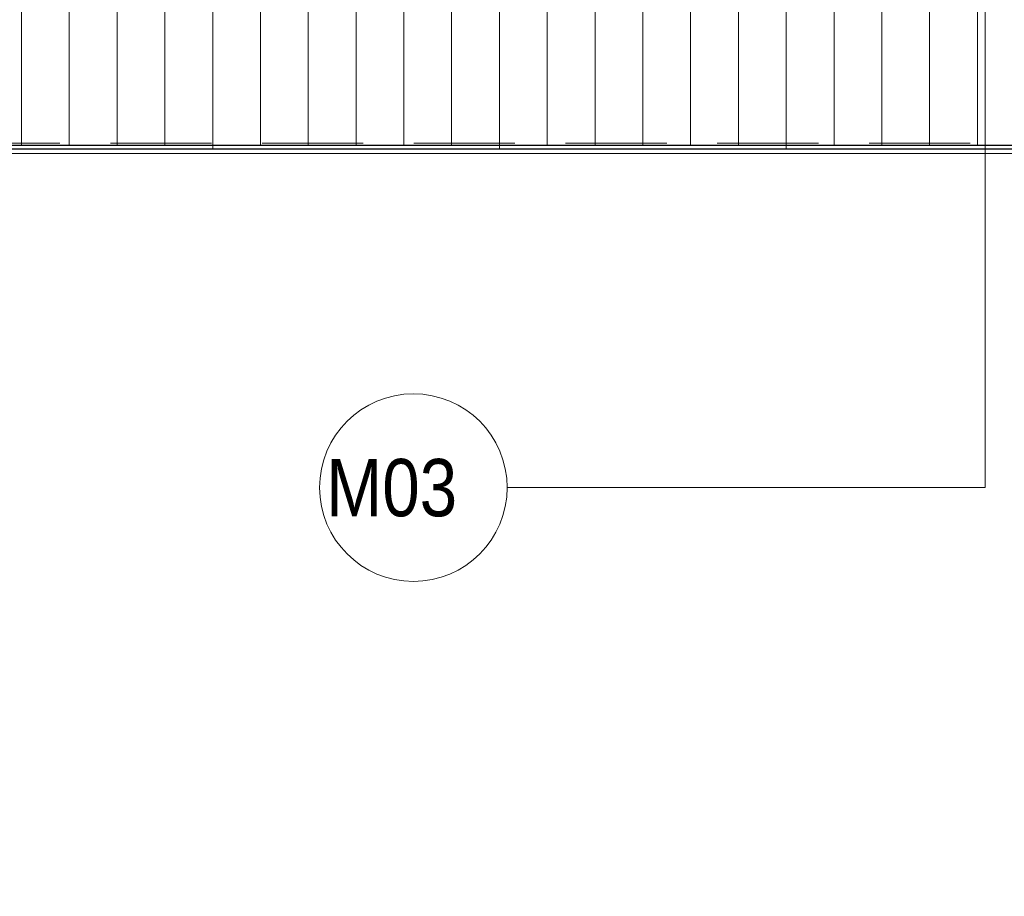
# Model space of a CAD drawing. Header units: millimetres. Extents: x -65 to 293624, y -1905 to 31061.
# Tile 50 of 256: x 36347 to 38407, y 14412 to 16247. Entities that reach past the tile are written whole.
import ezdxf

# ---------------------------------------------------------------- set-up
doc = ezdxf.new("R2010")
doc.units = ezdxf.units.MM
doc.header["$MEASUREMENT"] = 0
doc.linetypes.add('Hidden Line', pattern=[317.5, 211.666667, -105.833333])
for name, color, linetype in [('00 2D joon.AR', 7, 'Continuous'), ('00 Silt sein.AR', 7, 'Continuous'), ('1263 Katuse alusserv.AR', 7, 'Continuous'), ('1264 Katusevarustus.AR', 7, 'Continuous')]:
    doc.layers.add(name, color=color, linetype=linetype)
doc.styles.add('GENERATED_STYLE_4', font='txt', dxfattribs={"width": 0.84})

# ---------------------------------------------------------------- blocks, each defined once
blk = doc.blocks.new('*X261', base_point=(-38239, 12361.4))
at = {"layer": '1263 Katuse alusserv.AR', "color": 7, "linetype": 'Continuous', "lineweight": 13}
for p, q in [((36350.6, 16291.3), (36350.6, 16227.4)), ((36350.6, 16291.3), (36350.6, 16227.4)), ((36450.6, 16291.3), (36450.6, 16227.4)), ((36450.6, 16291.3), (36450.6, 16227.4)), ((36550.6, 16291.3), (36550.6, 16227.4)), ((36550.6, 16291.3), (36550.6, 16227.4)), ((36650.6, 16291.3), (36650.6, 16227.4)), ((36650.6, 16291.3), (36650.6, 16227.4)), ((36750.6, 16291.3), (36750.6, 16227.4)), ((36750.6, 16291.3), (36750.6, 16227.4)), ((36850.6, 16291.3), (36850.6, 16227.4)), ((36850.6, 16291.3), (36850.6, 16227.4)), ((36950.6, 16291.3), (36950.6, 16227.4)), ((36950.6, 16291.3), (36950.6, 16227.4)), ((37050.6, 16291.3), (37050.6, 16227.4)), ((37050.6, 16291.3), (37050.6, 16227.4)), ((37150.6, 16291.3), (37150.6, 16227.4)), ((37150.6, 16291.3), (37150.6, 16227.4)), ((37250.6, 16291.3), (37250.6, 16227.4)), ((37250.6, 16291.3), (37250.6, 16227.4)), ((37350.6, 16291.3), (37350.6, 16227.4)), ((37350.6, 16291.3), (37350.6, 16227.4)), ((37450.6, 16291.3), (37450.6, 16227.4)), ((37450.6, 16291.3), (37450.6, 16227.4)), ((37550.6, 16291.3), (37550.6, 16227.4)), ((37550.6, 16291.3), (37550.6, 16227.4)), ((37650.6, 16291.3), (37650.6, 16227.4)), ((37650.6, 16291.3), (37650.6, 16227.4)), ((37750.6, 16291.3), (37750.6, 16227.4)), ((37750.6, 16291.3), (37750.6, 16227.4)), ((37850.6, 16291.3), (37850.6, 16227.4)), ((37850.6, 16291.3), (37850.6, 16227.4)), ((37950.6, 16291.3), (37950.6, 16227.4)), ((37950.6, 16291.3), (37950.6, 16227.4)), ((38050.6, 16291.3), (38050.6, 16227.4)), ((38050.6, 16291.3), (38050.6, 16227.4)), ((38150.6, 16291.3), (38150.6, 16227.4)), ((38150.6, 16291.3), (38150.6, 16227.4)), ((38250.6, 16291.3), (38250.6, 16227.4)), ((38250.6, 16291.3), (38250.6, 16227.4)), ((38350.6, 16291.3), (38350.6, 16227.4)), ((38350.6, 16291.3), (38350.6, 16227.4)), ((36350.6, 16227.4), (36350.6, 16163.5)), ((36350.6, 16227.4), (36350.6, 16163.5)), ((36450.6, 16227.4), (36450.6, 16163.5)), ((36450.6, 16227.4), (36450.6, 16163.5)), ((36550.6, 16227.4), (36550.6, 16163.5)), ((36550.6, 16227.4), (36550.6, 16163.5)), ((36650.6, 16227.4), (36650.6, 16163.5)), ((36650.6, 16227.4), (36650.6, 16163.5)), ((36750.6, 16227.4), (36750.6, 16163.5)), ((36750.6, 16227.4), (36750.6, 16163.5)), ((36850.6, 16227.4), (36850.6, 16163.5)), ((36850.6, 16227.4), (36850.6, 16163.5)), ((36950.6, 16227.4), (36950.6, 16163.5)), ((36950.6, 16227.4), (36950.6, 16163.5)), ((37050.6, 16227.4), (37050.6, 16163.5)), ((37050.6, 16227.4), (37050.6, 16163.5)), ((37150.6, 16227.4), (37150.6, 16163.5)), ((37150.6, 16227.4), (37150.6, 16163.5)), ((37250.6, 16227.4), (37250.6, 16163.5)), ((37250.6, 16227.4), (37250.6, 16163.5)), ((37350.6, 16227.4), (37350.6, 16163.5)), ((37350.6, 16227.4), (37350.6, 16163.5)), ((37450.6, 16227.4), (37450.6, 16163.5)), ((37450.6, 16227.4), (37450.6, 16163.5)), ((37550.6, 16227.4), (37550.6, 16163.5)), ((37550.6, 16227.4), (37550.6, 16163.5)), ((37650.6, 16227.4), (37650.6, 16163.5)), ((37650.6, 16227.4), (37650.6, 16163.5)), ((37750.6, 16227.4), (37750.6, 16163.5)), ((37750.6, 16227.4), (37750.6, 16163.5)), ((37850.6, 16227.4), (37850.6, 16163.5)), ((37850.6, 16227.4), (37850.6, 16163.5)), ((37950.6, 16227.4), (37950.6, 16163.5)), ((37950.6, 16227.4), (37950.6, 16163.5)), ((38050.6, 16227.4), (38050.6, 16163.5)), ((38050.6, 16227.4), (38050.6, 16163.5)), ((38150.6, 16227.4), (38150.6, 16163.5)), ((38150.6, 16227.4), (38150.6, 16163.5)), ((38250.6, 16227.4), (38250.6, 16163.5)), ((38250.6, 16227.4), (38250.6, 16163.5)), ((38350.6, 16227.4), (38350.6, 16163.5)), ((38350.6, 16227.4), (38350.6, 16163.5)), ((36350.6, 16163.5), (36350.6, 16099.5)), ((36350.6, 16163.5), (36350.6, 16099.5)), ((36450.6, 16163.5), (36450.6, 16099.5)), ((36450.6, 16163.5), (36450.6, 16099.5)), ((36550.6, 16163.5), (36550.6, 16099.5)), ((36550.6, 16163.5), (36550.6, 16099.5)), ((36650.6, 16163.5), (36650.6, 16099.5)), ((36650.6, 16163.5), (36650.6, 16099.5)), ((36750.6, 16163.5), (36750.6, 16099.5)), ((36750.6, 16163.5), (36750.6, 16099.5)), ((36850.6, 16163.5), (36850.6, 16099.5)), ((36850.6, 16163.5), (36850.6, 16099.5)), ((36950.6, 16163.5), (36950.6, 16099.5)), ((36950.6, 16163.5), (36950.6, 16099.5)), ((37050.6, 16163.5), (37050.6, 16099.5)), ((37050.6, 16163.5), (37050.6, 16099.5)), ((37150.6, 16163.5), (37150.6, 16099.5)), ((37150.6, 16163.5), (37150.6, 16099.5)), ((37250.6, 16163.5), (37250.6, 16099.5)), ((37250.6, 16163.5), (37250.6, 16099.5)), ((37350.6, 16163.5), (37350.6, 16099.5)), ((37350.6, 16163.5), (37350.6, 16099.5)), ((37450.6, 16163.5), (37450.6, 16099.5)), ((37450.6, 16163.5), (37450.6, 16099.5)), ((37550.6, 16163.5), (37550.6, 16099.5)), ((37550.6, 16163.5), (37550.6, 16099.5)), ((37650.6, 16163.5), (37650.6, 16099.5)), ((37650.6, 16163.5), (37650.6, 16099.5)), ((37750.6, 16163.5), (37750.6, 16099.5)), ((37750.6, 16163.5), (37750.6, 16099.5)), ((37850.6, 16163.5), (37850.6, 16099.5)), ((37850.6, 16163.5), (37850.6, 16099.5)), ((37950.6, 16163.5), (37950.6, 16099.5)), ((37950.6, 16163.5), (37950.6, 16099.5)), ((38050.6, 16163.5), (38050.6, 16099.5)), ((38050.6, 16163.5), (38050.6, 16099.5)), ((38150.6, 16163.5), (38150.6, 16099.5)), ((38150.6, 16163.5), (38150.6, 16099.5)), ((38250.6, 16163.5), (38250.6, 16099.5)), ((38250.6, 16163.5), (38250.6, 16099.5)), ((38350.6, 16163.5), (38350.6, 16099.5)), ((38350.6, 16163.5), (38350.6, 16099.5)), ((36350.6, 16099.5), (36350.6, 16035.6)), ((36350.6, 16099.5), (36350.6, 16035.6)), ((36450.6, 16099.5), (36450.6, 16035.6)), ((36450.6, 16099.5), (36450.6, 16035.6)), ((36550.6, 16099.5), (36550.6, 16035.6)), ((36550.6, 16099.5), (36550.6, 16035.6)), ((36650.6, 16099.5), (36650.6, 16035.6)), ((36650.6, 16099.5), (36650.6, 16035.6)), ((36750.6, 16099.5), (36750.6, 16035.6)), ((36750.6, 16099.5), (36750.6, 16035.6)), ((36850.6, 16099.5), (36850.6, 16035.6)), ((36850.6, 16099.5), (36850.6, 16035.6)), ((36950.6, 16099.5), (36950.6, 16035.6)), ((36950.6, 16099.5), (36950.6, 16035.6)), ((37050.6, 16099.5), (37050.6, 16035.6)), ((37050.6, 16099.5), (37050.6, 16035.6)), ((37150.6, 16099.5), (37150.6, 16035.6)), ((37150.6, 16099.5), (37150.6, 16035.6)), ((37250.6, 16099.5), (37250.6, 16035.6)), ((37250.6, 16099.5), (37250.6, 16035.6)), ((37350.6, 16099.5), (37350.6, 16035.6)), ((37350.6, 16099.5), (37350.6, 16035.6)), ((37450.6, 16099.5), (37450.6, 16035.6)), ((37450.6, 16099.5), (37450.6, 16035.6)), ((37550.6, 16099.5), (37550.6, 16035.6)), ((37550.6, 16099.5), (37550.6, 16035.6)), ((37650.6, 16099.5), (37650.6, 16035.6)), ((37650.6, 16099.5), (37650.6, 16035.6)), ((37750.6, 16099.5), (37750.6, 16035.6)), ((37750.6, 16099.5), (37750.6, 16035.6)), ((37850.6, 16099.5), (37850.6, 16035.6)), ((37850.6, 16099.5), (37850.6, 16035.6)), ((37950.6, 16099.5), (37950.6, 16035.6)), ((37950.6, 16099.5), (37950.6, 16035.6)), ((38050.6, 16099.5), (38050.6, 16035.6)), ((38050.6, 16099.5), (38050.6, 16035.6)), ((38150.6, 16099.5), (38150.6, 16035.6)), ((38150.6, 16099.5), (38150.6, 16035.6)), ((38250.6, 16099.5), (38250.6, 16035.6)), ((38250.6, 16099.5), (38250.6, 16035.6)), ((38350.6, 16099.5), (38350.6, 16035.6)), ((38350.6, 16099.5), (38350.6, 16035.6)), ((36350.6, 16035.6), (36350.6, 15984.2)), ((36350.6, 16035.6), (36350.6, 15984.2)), ((36450.6, 16035.6), (36450.6, 15984.2)), ((36450.6, 16035.6), (36450.6, 15984.2)), ((36550.6, 16035.6), (36550.6, 15984.2)), ((36550.6, 16035.6), (36550.6, 15984.2)), ((36650.6, 16035.6), (36650.6, 15984.2)), ((36650.6, 16035.6), (36650.6, 15984.2)), ((36750.6, 16035.6), (36750.6, 15984.2)), ((36750.6, 16035.6), (36750.6, 15984.2)), ((36850.6, 16035.6), (36850.6, 15984.2)), ((36850.6, 16035.6), (36850.6, 15984.2)), ((36950.6, 16035.6), (36950.6, 15984.2)), ((36950.6, 16035.6), (36950.6, 15984.2)), ((37050.6, 16035.6), (37050.6, 15984.2)), ((37050.6, 16035.6), (37050.6, 15984.2)), ((37150.6, 16035.6), (37150.6, 15984.2)), ((37150.6, 16035.6), (37150.6, 15984.2)), ((37250.6, 16035.6), (37250.6, 15984.2)), ((37250.6, 16035.6), (37250.6, 15984.2)), ((37350.6, 16035.6), (37350.6, 15984.2)), ((37350.6, 16035.6), (37350.6, 15984.2)), ((37450.6, 16035.6), (37450.6, 15984.2)), ((37450.6, 16035.6), (37450.6, 15984.2)), ((37550.6, 16035.6), (37550.6, 15984.2)), ((37550.6, 16035.6), (37550.6, 15984.2)), ((37650.6, 16035.6), (37650.6, 15984.2)), ((37650.6, 16035.6), (37650.6, 15984.2)), ((37750.6, 16035.6), (37750.6, 15984.2)), ((37750.6, 16035.6), (37750.6, 15984.2)), ((37850.6, 16035.6), (37850.6, 15984.2)), ((37850.6, 16035.6), (37850.6, 15984.2)), ((37950.6, 16035.6), (37950.6, 15984.2)), ((37950.6, 16035.6), (37950.6, 15984.2)), ((38050.6, 16035.6), (38050.6, 15984.2)), ((38050.6, 16035.6), (38050.6, 15984.2)), ((38150.6, 16035.6), (38150.6, 15984.2)), ((38150.6, 16035.6), (38150.6, 15984.2)), ((38250.6, 16035.6), (38250.6, 15984.2)), ((38250.6, 16035.6), (38250.6, 15984.2)), ((38350.6, 16035.6), (38350.6, 15984.2)), ((38350.6, 16035.6), (38350.6, 15984.2))]:
    blk.add_line(p, q, dxfattribs=at)
blk = doc.blocks.new('*X262', base_point=(-38239, 12361.4))
at = {"layer": '1263 Katuse alusserv.AR', "color": 7, "linetype": 'Continuous', "lineweight": 13}
for p, q in [((36350.6, 16291.3), (36350.6, 16227.4)), ((36350.6, 16291.3), (36350.6, 16227.4)), ((36450.6, 16291.3), (36450.6, 16227.4)), ((36450.6, 16291.3), (36450.6, 16227.4)), ((36550.6, 16291.3), (36550.6, 16227.4)), ((36550.6, 16291.3), (36550.6, 16227.4)), ((36650.6, 16291.3), (36650.6, 16227.4)), ((36650.6, 16291.3), (36650.6, 16227.4)), ((36750.6, 16291.3), (36750.6, 16227.4)), ((36750.6, 16291.3), (36750.6, 16227.4)), ((36850.6, 16291.3), (36850.6, 16227.4)), ((36850.6, 16291.3), (36850.6, 16227.4)), ((36950.6, 16291.3), (36950.6, 16227.4)), ((36950.6, 16291.3), (36950.6, 16227.4)), ((37050.6, 16291.3), (37050.6, 16227.4)), ((37050.6, 16291.3), (37050.6, 16227.4)), ((37150.6, 16291.3), (37150.6, 16227.4)), ((37150.6, 16291.3), (37150.6, 16227.4)), ((37250.6, 16291.3), (37250.6, 16227.4)), ((37250.6, 16291.3), (37250.6, 16227.4)), ((37350.6, 16291.3), (37350.6, 16227.4)), ((37350.6, 16291.3), (37350.6, 16227.4)), ((37450.6, 16291.3), (37450.6, 16227.4)), ((37450.6, 16291.3), (37450.6, 16227.4)), ((37550.6, 16291.3), (37550.6, 16227.4)), ((37550.6, 16291.3), (37550.6, 16227.4)), ((37650.6, 16291.3), (37650.6, 16227.4)), ((37650.6, 16291.3), (37650.6, 16227.4)), ((37750.6, 16291.3), (37750.6, 16227.4)), ((37750.6, 16291.3), (37750.6, 16227.4)), ((37850.6, 16291.3), (37850.6, 16227.4)), ((37850.6, 16291.3), (37850.6, 16227.4)), ((37950.6, 16291.3), (37950.6, 16227.4)), ((37950.6, 16291.3), (37950.6, 16227.4)), ((38050.6, 16291.3), (38050.6, 16227.4)), ((38050.6, 16291.3), (38050.6, 16227.4)), ((38150.6, 16291.3), (38150.6, 16227.4)), ((38150.6, 16291.3), (38150.6, 16227.4)), ((38250.6, 16291.3), (38250.6, 16227.4)), ((38250.6, 16291.3), (38250.6, 16227.4)), ((38350.6, 16291.3), (38350.6, 16227.4)), ((38350.6, 16291.3), (38350.6, 16227.4)), ((36350.6, 16227.4), (36350.6, 16163.5)), ((36350.6, 16227.4), (36350.6, 16163.5)), ((36450.6, 16227.4), (36450.6, 16163.5)), ((36450.6, 16227.4), (36450.6, 16163.5)), ((36550.6, 16227.4), (36550.6, 16163.5)), ((36550.6, 16227.4), (36550.6, 16163.5)), ((36650.6, 16227.4), (36650.6, 16163.5)), ((36650.6, 16227.4), (36650.6, 16163.5)), ((36750.6, 16227.4), (36750.6, 16163.5)), ((36750.6, 16227.4), (36750.6, 16163.5)), ((36850.6, 16227.4), (36850.6, 16163.5)), ((36850.6, 16227.4), (36850.6, 16163.5)), ((36950.6, 16227.4), (36950.6, 16163.5)), ((36950.6, 16227.4), (36950.6, 16163.5)), ((37050.6, 16227.4), (37050.6, 16163.5)), ((37050.6, 16227.4), (37050.6, 16163.5)), ((37150.6, 16227.4), (37150.6, 16163.5)), ((37150.6, 16227.4), (37150.6, 16163.5)), ((37250.6, 16227.4), (37250.6, 16163.5)), ((37250.6, 16227.4), (37250.6, 16163.5)), ((37350.6, 16227.4), (37350.6, 16163.5)), ((37350.6, 16227.4), (37350.6, 16163.5)), ((37450.6, 16227.4), (37450.6, 16163.5)), ((37450.6, 16227.4), (37450.6, 16163.5)), ((37550.6, 16227.4), (37550.6, 16163.5)), ((37550.6, 16227.4), (37550.6, 16163.5)), ((37650.6, 16227.4), (37650.6, 16163.5)), ((37650.6, 16227.4), (37650.6, 16163.5)), ((37750.6, 16227.4), (37750.6, 16163.5)), ((37750.6, 16227.4), (37750.6, 16163.5)), ((37850.6, 16227.4), (37850.6, 16163.5)), ((37850.6, 16227.4), (37850.6, 16163.5)), ((37950.6, 16227.4), (37950.6, 16163.5)), ((37950.6, 16227.4), (37950.6, 16163.5)), ((38050.6, 16227.4), (38050.6, 16163.5)), ((38050.6, 16227.4), (38050.6, 16163.5)), ((38150.6, 16227.4), (38150.6, 16163.5)), ((38150.6, 16227.4), (38150.6, 16163.5)), ((38250.6, 16227.4), (38250.6, 16163.5)), ((38250.6, 16227.4), (38250.6, 16163.5)), ((38350.6, 16227.4), (38350.6, 16163.5)), ((38350.6, 16227.4), (38350.6, 16163.5)), ((36350.6, 16163.5), (36350.6, 16099.5)), ((36350.6, 16163.5), (36350.6, 16099.5)), ((36450.6, 16163.5), (36450.6, 16099.5)), ((36450.6, 16163.5), (36450.6, 16099.5)), ((36550.6, 16163.5), (36550.6, 16099.5)), ((36550.6, 16163.5), (36550.6, 16099.5)), ((36650.6, 16163.5), (36650.6, 16099.5)), ((36650.6, 16163.5), (36650.6, 16099.5)), ((36750.6, 16163.5), (36750.6, 16099.5)), ((36750.6, 16163.5), (36750.6, 16099.5)), ((36850.6, 16163.5), (36850.6, 16099.5)), ((36850.6, 16163.5), (36850.6, 16099.5)), ((36950.6, 16163.5), (36950.6, 16099.5)), ((36950.6, 16163.5), (36950.6, 16099.5)), ((37050.6, 16163.5), (37050.6, 16099.5)), ((37050.6, 16163.5), (37050.6, 16099.5)), ((37150.6, 16163.5), (37150.6, 16099.5)), ((37150.6, 16163.5), (37150.6, 16099.5)), ((37250.6, 16163.5), (37250.6, 16099.5)), ((37250.6, 16163.5), (37250.6, 16099.5)), ((37350.6, 16163.5), (37350.6, 16099.5)), ((37350.6, 16163.5), (37350.6, 16099.5)), ((37450.6, 16163.5), (37450.6, 16099.5)), ((37450.6, 16163.5), (37450.6, 16099.5)), ((37550.6, 16163.5), (37550.6, 16099.5)), ((37550.6, 16163.5), (37550.6, 16099.5)), ((37650.6, 16163.5), (37650.6, 16099.5)), ((37650.6, 16163.5), (37650.6, 16099.5)), ((37750.6, 16163.5), (37750.6, 16099.5)), ((37750.6, 16163.5), (37750.6, 16099.5)), ((37850.6, 16163.5), (37850.6, 16099.5)), ((37850.6, 16163.5), (37850.6, 16099.5)), ((37950.6, 16163.5), (37950.6, 16099.5)), ((37950.6, 16163.5), (37950.6, 16099.5)), ((38050.6, 16163.5), (38050.6, 16099.5)), ((38050.6, 16163.5), (38050.6, 16099.5)), ((38150.6, 16163.5), (38150.6, 16099.5)), ((38150.6, 16163.5), (38150.6, 16099.5)), ((38250.6, 16163.5), (38250.6, 16099.5)), ((38250.6, 16163.5), (38250.6, 16099.5)), ((38350.6, 16163.5), (38350.6, 16099.5)), ((38350.6, 16163.5), (38350.6, 16099.5)), ((36350.6, 16099.5), (36350.6, 16035.6)), ((36350.6, 16099.5), (36350.6, 16035.6)), ((36450.6, 16099.5), (36450.6, 16035.6)), ((36450.6, 16099.5), (36450.6, 16035.6)), ((36550.6, 16099.5), (36550.6, 16035.6)), ((36550.6, 16099.5), (36550.6, 16035.6)), ((36650.6, 16099.5), (36650.6, 16035.6)), ((36650.6, 16099.5), (36650.6, 16035.6)), ((36750.6, 16099.5), (36750.6, 16035.6)), ((36750.6, 16099.5), (36750.6, 16035.6)), ((36850.6, 16099.5), (36850.6, 16035.6)), ((36850.6, 16099.5), (36850.6, 16035.6)), ((36950.6, 16099.5), (36950.6, 16035.6)), ((36950.6, 16099.5), (36950.6, 16035.6)), ((37050.6, 16099.5), (37050.6, 16035.6)), ((37050.6, 16099.5), (37050.6, 16035.6)), ((37150.6, 16099.5), (37150.6, 16035.6)), ((37150.6, 16099.5), (37150.6, 16035.6)), ((37250.6, 16099.5), (37250.6, 16035.6)), ((37250.6, 16099.5), (37250.6, 16035.6)), ((37350.6, 16099.5), (37350.6, 16035.6)), ((37350.6, 16099.5), (37350.6, 16035.6)), ((37450.6, 16099.5), (37450.6, 16035.6)), ((37450.6, 16099.5), (37450.6, 16035.6)), ((37550.6, 16099.5), (37550.6, 16035.6)), ((37550.6, 16099.5), (37550.6, 16035.6)), ((37650.6, 16099.5), (37650.6, 16035.6)), ((37650.6, 16099.5), (37650.6, 16035.6)), ((37750.6, 16099.5), (37750.6, 16035.6)), ((37750.6, 16099.5), (37750.6, 16035.6)), ((37850.6, 16099.5), (37850.6, 16035.6)), ((37850.6, 16099.5), (37850.6, 16035.6)), ((37950.6, 16099.5), (37950.6, 16035.6)), ((37950.6, 16099.5), (37950.6, 16035.6)), ((38050.6, 16099.5), (38050.6, 16035.6)), ((38050.6, 16099.5), (38050.6, 16035.6)), ((38150.6, 16099.5), (38150.6, 16035.6)), ((38150.6, 16099.5), (38150.6, 16035.6)), ((38250.6, 16099.5), (38250.6, 16035.6)), ((38250.6, 16099.5), (38250.6, 16035.6)), ((38350.6, 16099.5), (38350.6, 16035.6)), ((38350.6, 16099.5), (38350.6, 16035.6)), ((36350.6, 16035.6), (36350.6, 15984.2)), ((36350.6, 16035.6), (36350.6, 15984.2)), ((36450.6, 16035.6), (36450.6, 15984.2)), ((36450.6, 16035.6), (36450.6, 15984.2)), ((36550.6, 16035.6), (36550.6, 15984.2)), ((36550.6, 16035.6), (36550.6, 15984.2)), ((36650.6, 16035.6), (36650.6, 15984.2)), ((36650.6, 16035.6), (36650.6, 15984.2)), ((36750.6, 16035.6), (36750.6, 15984.2)), ((36750.6, 16035.6), (36750.6, 15984.2)), ((36850.6, 16035.6), (36850.6, 15984.2)), ((36850.6, 16035.6), (36850.6, 15984.2)), ((36950.6, 16035.6), (36950.6, 15984.2)), ((36950.6, 16035.6), (36950.6, 15984.2)), ((37050.6, 16035.6), (37050.6, 15984.2)), ((37050.6, 16035.6), (37050.6, 15984.2)), ((37150.6, 16035.6), (37150.6, 15984.2)), ((37150.6, 16035.6), (37150.6, 15984.2)), ((37250.6, 16035.6), (37250.6, 15984.2)), ((37250.6, 16035.6), (37250.6, 15984.2)), ((37350.6, 16035.6), (37350.6, 15984.2)), ((37350.6, 16035.6), (37350.6, 15984.2)), ((37450.6, 16035.6), (37450.6, 15984.2)), ((37450.6, 16035.6), (37450.6, 15984.2)), ((37550.6, 16035.6), (37550.6, 15984.2)), ((37550.6, 16035.6), (37550.6, 15984.2)), ((37650.6, 16035.6), (37650.6, 15984.2)), ((37650.6, 16035.6), (37650.6, 15984.2)), ((37750.6, 16035.6), (37750.6, 15984.2)), ((37750.6, 16035.6), (37750.6, 15984.2)), ((37850.6, 16035.6), (37850.6, 15984.2)), ((37850.6, 16035.6), (37850.6, 15984.2)), ((37950.6, 16035.6), (37950.6, 15984.2)), ((37950.6, 16035.6), (37950.6, 15984.2)), ((38050.6, 16035.6), (38050.6, 15984.2)), ((38050.6, 16035.6), (38050.6, 15984.2)), ((38150.6, 16035.6), (38150.6, 15984.2)), ((38150.6, 16035.6), (38150.6, 15984.2)), ((38250.6, 16035.6), (38250.6, 15984.2)), ((38250.6, 16035.6), (38250.6, 15984.2)), ((38350.6, 16035.6), (38350.6, 15984.2)), ((38350.6, 16035.6), (38350.6, 15984.2))]:
    blk.add_line(p, q, dxfattribs=at)
blk = doc.blocks.new('*X269', base_point=(-38239, 12361.4))
at = {"layer": '1263 Katuse alusserv.AR', "color": 7, "linetype": 'Continuous', "lineweight": 13}
for p, q in [((36750.6, 15983.7), (36750.6, 15976.3)), ((37350.6, 15983.7), (37350.6, 15976.3)), ((37950.6, 15983.7), (37950.6, 15976.3))]:
    blk.add_line(p, q, dxfattribs=at)
blk = doc.blocks.new('*X270', base_point=(-38239, 12361.4))
at = {"layer": '1263 Katuse alusserv.AR', "color": 7, "linetype": 'Continuous', "lineweight": 13}
for p, q in [((36750.6, 15983.7), (36750.6, 15976.3)), ((37350.6, 15983.7), (37350.6, 15976.3)), ((37950.6, 15983.7), (37950.6, 15976.3))]:
    blk.add_line(p, q, dxfattribs=at)
blk = doc.blocks.new('*X273', base_point=(-38239, 12361.4))
at = {"layer": '1263 Katuse alusserv.AR', "color": 7, "linetype": 'Continuous', "lineweight": 13}
for p, q in [((36350.6, 15976.3), (36350.6, 15975.9)), ((36350.6, 15976.3), (36350.6, 15975.9)), ((36450.6, 15976.3), (36450.6, 15975.9)), ((36450.6, 15976.3), (36450.6, 15975.9)), ((36550.6, 15976.3), (36550.6, 15975.9)), ((36550.6, 15976.3), (36550.6, 15975.9)), ((36650.6, 15976.3), (36650.6, 15975.9)), ((36650.6, 15976.3), (36650.6, 15975.9)), ((36750.6, 15976.3), (36750.6, 15975.9)), ((36750.6, 15976.3), (36750.6, 15975.9)), ((36850.6, 15976.3), (36850.6, 15975.9)), ((36850.6, 15976.3), (36850.6, 15975.9)), ((36950.6, 15976.3), (36950.6, 15975.9)), ((36950.6, 15976.3), (36950.6, 15975.9)), ((37050.6, 15976.3), (37050.6, 15975.9)), ((37050.6, 15976.3), (37050.6, 15975.9)), ((37150.6, 15976.3), (37150.6, 15975.9)), ((37150.6, 15976.3), (37150.6, 15975.9)), ((37250.6, 15976.3), (37250.6, 15975.9)), ((37250.6, 15976.3), (37250.6, 15975.9)), ((37350.6, 15976.3), (37350.6, 15975.9)), ((37350.6, 15976.3), (37350.6, 15975.9)), ((37450.6, 15976.3), (37450.6, 15975.9)), ((37450.6, 15976.3), (37450.6, 15975.9)), ((37550.6, 15976.3), (37550.6, 15975.9)), ((37550.6, 15976.3), (37550.6, 15975.9)), ((37650.6, 15976.3), (37650.6, 15975.9)), ((37650.6, 15976.3), (37650.6, 15975.9)), ((37750.6, 15976.3), (37750.6, 15975.9)), ((37750.6, 15976.3), (37750.6, 15975.9)), ((37850.6, 15976.3), (37850.6, 15975.9)), ((37850.6, 15976.3), (37850.6, 15975.9)), ((37950.6, 15976.3), (37950.6, 15975.9)), ((37950.6, 15976.3), (37950.6, 15975.9)), ((38050.6, 15976.3), (38050.6, 15975.9)), ((38050.6, 15976.3), (38050.6, 15975.9)), ((38150.6, 15976.3), (38150.6, 15975.9)), ((38150.6, 15976.3), (38150.6, 15975.9)), ((38250.6, 15976.3), (38250.6, 15975.9)), ((38250.6, 15976.3), (38250.6, 15975.9)), ((38350.6, 15976.3), (38350.6, 15975.9)), ((38350.6, 15976.3), (38350.6, 15975.9))]:
    blk.add_line(p, q, dxfattribs=at)
blk = doc.blocks.new('*X274', base_point=(-38239, 12361.4))
at = {"layer": '1263 Katuse alusserv.AR', "color": 7, "linetype": 'Continuous', "lineweight": 13}
for p, q in [((36350.6, 15976.3), (36350.6, 15975.9)), ((36350.6, 15976.3), (36350.6, 15975.9)), ((36450.6, 15976.3), (36450.6, 15975.9)), ((36450.6, 15976.3), (36450.6, 15975.9)), ((36550.6, 15976.3), (36550.6, 15975.9)), ((36550.6, 15976.3), (36550.6, 15975.9)), ((36650.6, 15976.3), (36650.6, 15975.9)), ((36650.6, 15976.3), (36650.6, 15975.9)), ((36750.6, 15976.3), (36750.6, 15975.9)), ((36750.6, 15976.3), (36750.6, 15975.9)), ((36850.6, 15976.3), (36850.6, 15975.9)), ((36850.6, 15976.3), (36850.6, 15975.9)), ((36950.6, 15976.3), (36950.6, 15975.9)), ((36950.6, 15976.3), (36950.6, 15975.9)), ((37050.6, 15976.3), (37050.6, 15975.9)), ((37050.6, 15976.3), (37050.6, 15975.9)), ((37150.6, 15976.3), (37150.6, 15975.9)), ((37150.6, 15976.3), (37150.6, 15975.9)), ((37250.6, 15976.3), (37250.6, 15975.9)), ((37250.6, 15976.3), (37250.6, 15975.9)), ((37350.6, 15976.3), (37350.6, 15975.9)), ((37350.6, 15976.3), (37350.6, 15975.9)), ((37450.6, 15976.3), (37450.6, 15975.9)), ((37450.6, 15976.3), (37450.6, 15975.9)), ((37550.6, 15976.3), (37550.6, 15975.9)), ((37550.6, 15976.3), (37550.6, 15975.9)), ((37650.6, 15976.3), (37650.6, 15975.9)), ((37650.6, 15976.3), (37650.6, 15975.9)), ((37750.6, 15976.3), (37750.6, 15975.9)), ((37750.6, 15976.3), (37750.6, 15975.9)), ((37850.6, 15976.3), (37850.6, 15975.9)), ((37850.6, 15976.3), (37850.6, 15975.9)), ((37950.6, 15976.3), (37950.6, 15975.9)), ((37950.6, 15976.3), (37950.6, 15975.9)), ((38050.6, 15976.3), (38050.6, 15975.9)), ((38050.6, 15976.3), (38050.6, 15975.9)), ((38150.6, 15976.3), (38150.6, 15975.9)), ((38150.6, 15976.3), (38150.6, 15975.9)), ((38250.6, 15976.3), (38250.6, 15975.9)), ((38250.6, 15976.3), (38250.6, 15975.9)), ((38350.6, 15976.3), (38350.6, 15975.9)), ((38350.6, 15976.3), (38350.6, 15975.9))]:
    blk.add_line(p, q, dxfattribs=at)
blk = doc.blocks.new('Section Element_243_2', base_point=(-38239, 12361.4))
at = {"layer": '1263 Katuse alusserv.AR', "color": 7, "linetype": 'Continuous', "lineweight": 13}
for p, q in [((28484.9, 15975.9), (43415.6, 15975.9)), ((43415.6, 15976.3), (28487.6, 15976.3)), ((28538.9, 15984.2), (43415.6, 15984.2))]:
    blk.add_line(p, q, dxfattribs=at)
at = {"layer": '1263 Katuse alusserv.AR', "lineweight": 0}
for name in ['*X261', '*X262', '*X273', '*X274', '*X269', '*X270']:
    blk.add_blockref(name, (-38239, 12361.4), dxfattribs=at)
blk = doc.blocks.new('Section Element_1029_2', base_point=(-38239, 12361.4))
at = {"layer": '1264 Katusevarustus.AR', "color": 7, "linetype": 'Continuous', "lineweight": 13}
for p, q in [((28398.9, 15966.4), (43415.6, 15966.4)), ((28469, 15975.9), (43415.6, 15975.9)), ((28529.4, 15983.7), (43415.6, 15983.7))]:
    blk.add_line(p, q, dxfattribs=at)
blk = doc.blocks.new('Label_3_2', base_point=(38366.8, 16610.5))
at = {"layer": '00 Silt sein.AR', "color": 7, "linetype": 'Continuous', "lineweight": 13}
for p, q in [((38366.8, 16595.5), (38366.8, 15267.5)), ((38366.8, 15267.5), (37366.8, 15267.5))]:
    blk.add_line(p, q, dxfattribs=at)
at = {"layer": '00 Silt sein.AR', "color": 7, "linetype": 'Continuous', "lineweight": 13, "flags": 128}
blk.add_lwpolyline([(37366.8, 15267.5, 1), (36974.3, 15267.5, 1)], format="xyb", close=True, dxfattribs=at)
at = {"layer": '00 Silt sein.AR', "color": 7, "lineweight": 13, "insert": (37170.5, 15327.5), "char_height": 120, "attachment_point": 2, "style": 'GENERATED_STYLE_4'}
blk.add_mtext('\\A1;{\\pqc;\\pt0,20000;\\fArial|b0|i0|c0|p34;M03 \\fArial|b0|i0|c0|p34;\\A1{\\H.66x;\\S^  ;}\\fArial|b0|i0|c0|p34;\\fArial|b0|i0|c0|p34;\\A1{\\H.66x;\\S^  ;}\\fArial|b0|i0|c0|p34;\\fArial|b0|i0|c0|p34;\\fArial|b0|i0|c0|p34;\\fArial|b0|i0|c0|p34;\\fArial|b0|i0|c0|p34;\\fArial|b0|i0|c0|p34;\\fArial|b0|i0|c0|p34;\\fArial|b0|i0|c0|p34;\\fArial|b0|i0|c0|p34;\\fArial|b0|i0|c0|p34;\\fArial|b0|i0|c0|p34;\\fArial|b0|i0|c0|p34;\\fArial|b0|i0|c0|p34;\\fArial|b0|i0|c0|p34;\\fArial|b0|i0|c0|p34;\\fArial|b0|i0|c0|p34;\\fArial|b0|i0|c0|p34;\\fArial|b0|i0|c0|p34;\\fArial|b0|i0|c0|p34;\\fArial|b0|i0|c0|p34;\\fArial|b0|i0|c0|p34;\\fArial|b0|i0|c0|p34;\\fArial|b0|i0|c0|p34;\\fArial|b0|i0|c0|p34;\\fArial|b0|i0|c0|p34;\\fArial|b0|i0|c0|p34;\\fArial|b0|i0|c0|p34;\\fArial|b0|i0|c0|p34;\\fArial|b0|i0|c0|p34;\\fArial|b0|i0|c0|p34;\\fArial|b0|i0|c0|p34;\\fArial|b0|i0|c0|p34;\\fArial|b0|i0|c0|p34;\\fArial|b0|i0|c0|p34;\\fArial|b0|i0|c0|p34;\\fArial|b0|i0|c0|p34;\\fArial|b0|i0|c0|p34;\\fArial|b0|i0|c0|p34;\\fArial|b0|i0|c0|p34;\\fArial|b0|i0|c0|p34;\\fArial|b0|i0|c0|p34;\\fArial|b0|i0|c0|p34;\\fArial|b0|i0|c0|p34;\\fArial|b0|i0|c0|p34;}', dxfattribs=at)

msp = doc.modelspace()

# ---------------------------------------------------------------- linework, layer by layer
at = {"layer": '00 2D joon.AR', "color": 41, "linetype": 'Hidden Line', "lineweight": 13, "true_color": 0xffeda8, "flags": 128}
msp.add_lwpolyline([(43415.6, 15988), (28543.4, 15988), (28543.4, 15966.4), (43415.6, 15966.4)], close=True, dxfattribs=at)

# ---------------------------------------------------------------- block references
at = {"layer": '00 Silt sein.AR', "color": 7, "linetype": 'Continuous', "lineweight": 13}
msp.add_blockref('Label_3_2', (38366.8, 16610.5), dxfattribs=at)
at = {"layer": '1263 Katuse alusserv.AR', "lineweight": 0}
msp.add_blockref('Section Element_243_2', (-38239, 12361.4), dxfattribs=at)
at = {"layer": '1264 Katusevarustus.AR', "lineweight": 0}
msp.add_blockref('Section Element_1029_2', (-38239, 12361.4), dxfattribs=at)

doc.saveas('drawing.dxf')
